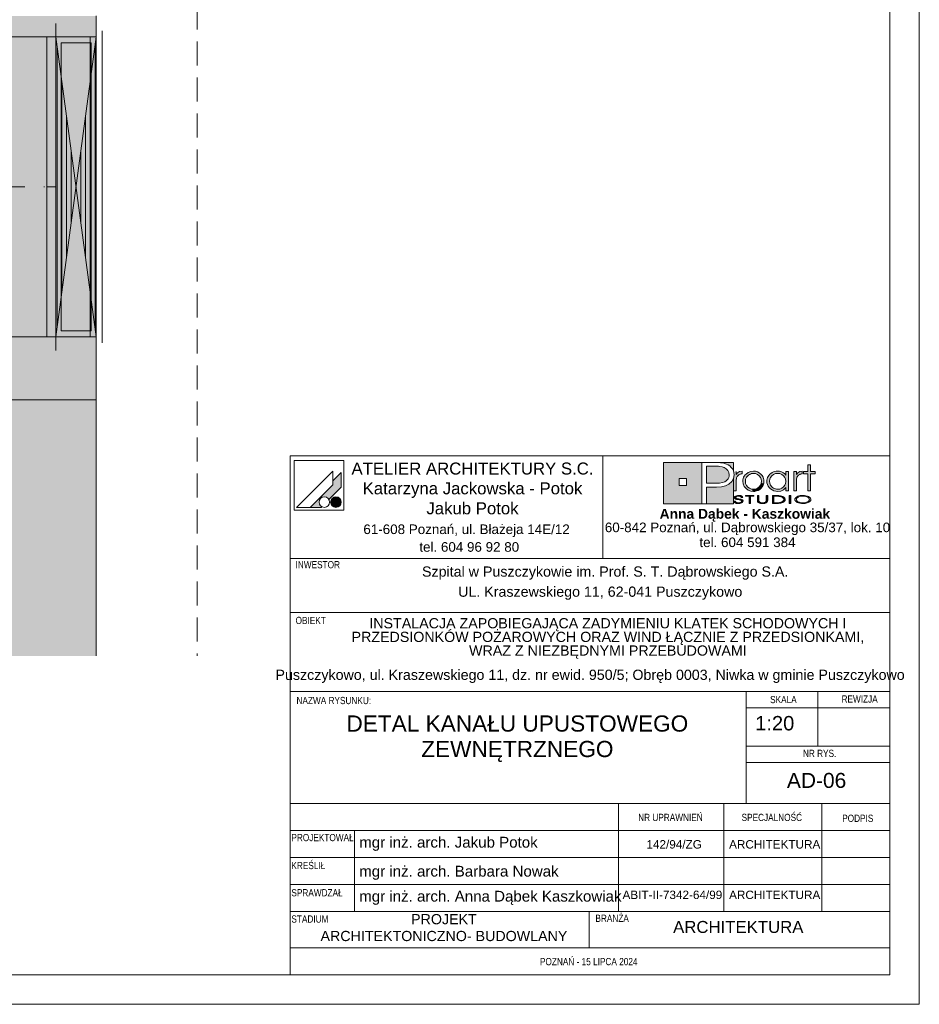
# Paper-space layout 'AD-06 DETAL KANAŁU UPUSTOWEGO ZEWNĘTRZNEGO' of a CAD drawing. Header units: millimetres. Extents: x 0 to 420, y 0 to 297.
# Tile 7 of 8: x 270 to 420, y 0 to 164. Entities that reach past the tile are written whole.
import ezdxf
from ezdxf.xclip import XClip

# ---------------------------------------------------------------- set-up
doc = ezdxf.new("R2010")
doc.units = ezdxf.units.MM
doc.header["$MEASUREMENT"] = 0
doc.header["$XCLIPFRAME"] = 0
doc.linetypes.add('DASHDOT', pattern=[254, 127, -63.5, 0, -63.5])
doc.linetypes.add('przerywama detal', pattern=[120, 80, -40])
for name, color, linetype, lineweight, true_color in [('0_Nr_pióra__249', 7, 'Continuous', 5, 0x191919), ('A_Arkusz_Nr_pióra__19', 7, 'Continuous', 5, 0x191919), ('A_Arkusz_Nr_pióra__255', 7, 'Continuous', 15, 0x242424), ('A_linie_Nr_pióra__10', 7, 'Continuous', 13, 0x4b4b4b), ('A_sanitarne_Nr_pióra__6', 7, 'Continuous', 13, 0xa9a9a9), ('A_ściany_Nr_pióra__19', 7, 'Continuous', 5, 0x191919)]:
    doc.layers.add(name, color=color, linetype=linetype, lineweight=lineweight, true_color=true_color)
doc.layers.add('A_Arkusz_Nr_pióra__1', color=7, linetype='Continuous', lineweight=20)
doc.layers.add('A_ściany_Nr_pióra__1', color=7, linetype='Continuous', lineweight=20)
for name, color, linetype in [('A_podrys', 7, 'Continuous'), ('A_ppoż proj', 7, 'Continuous'), ('A_ściany', 7, 'Continuous')]:
    doc.layers.add(name, color=color, linetype=linetype)
doc.styles.add('STYL_AUTOMATYCZNY_1', font='arial.ttf')
doc.styles.add('STYL_AUTOMATYCZNY_2', font='ARIALN.TTF')
doc.styles.add('STYL_AUTOMATYCZNY_3', font='arial.ttf')

# ---------------------------------------------------------------- blocks, each defined once
blk = doc.blocks.new('Rysunek_1_1', base_point=(-12066.03, -7041.92))
at = {"layer": 'A_ppoż proj', "linetype": 'Continuous', "lineweight": 0, "true_color": 0x121212}
blk.add_hatch(color=250, dxfattribs=at).paths.add_polyline_path([(282.76, 164.78), (262.76, 164.78), (262.76, 100.78), (282.76, 100.78)])
at = {"layer": 'A_ściany', "linetype": 'Continuous', "lineweight": 0, "true_color": 0x000000}
blk.add_hatch(color=18, dxfattribs=at).paths.add_polyline_path([(262.76, 100.78), (262.76, 58.08), (282.76, 58.08), (282.76, 100.78)])
at = {"layer": 'A_linie_Nr_pióra__10', "color": 251, "linetype": 'przerywama detal', "lineweight": 13, "ltscale": 0.05, "true_color": 0x4b4b4b}
blk.add_line((299.6, 256.51), (299.6, 58.08), dxfattribs=at)
at = {"layer": 'A_sanitarne_Nr_pióra__6', "color": 253, "linetype": 'Continuous', "lineweight": 13, "ltscale": 0.05, "true_color": 0xa9a9a9}
for p, q in [((276.01, 109.03), (276.01, 163.53)), ((276.01, 163.53), (276.01, 109.03)), ((282.76, 109.03), (282.76, 163.53)), ((274.51, 161.28), (264.51, 161.28)), ((276.01, 161.28), (274.51, 161.28)), ((274.51, 111.28), (274.51, 161.28)), ((274.51, 161.28), (274.51, 111.28)), ((276.01, 161.28), (282.76, 161.28)), ((276.01, 161.28), (276.01, 161.28)), ((276.01, 111.28), (282.76, 161.28)), ((282.76, 111.28), (276.01, 161.28)), ((281.76, 161.28), (282.76, 161.28)), ((281.76, 161.28), (281.76, 111.28)), ((282.76, 162.28), (282.76, 161.28)), ((282.76, 111.28), (282.76, 161.28)), ((283.76, 162.28), (283.76, 110.28)), ((283.76, 162.28), (283.76, 110.28)), ((283.76, 110.28), (283.76, 162.28)), ((276.21, 112.76), (276.21, 159.8)), ((281.88, 160.28), (276.88, 160.28)), ((276.88, 160.28), (276.88, 112.28)), ((281.88, 112.28), (281.88, 160.28)), ((282.56, 112.76), (282.56, 159.8)), ((277, 118.64), (277, 153.92)), ((281.77, 118.64), (281.77, 153.92)), ((277.8, 124.52), (277.8, 148.04)), ((280.97, 124.52), (280.97, 148.04)), ((278.59, 130.4), (278.59, 142.16)), ((280.18, 130.4), (280.18, 142.16)), ((276.88, 112.28), (281.88, 112.28)), ((264.51, 111.28), (274.51, 111.28)), ((274.51, 111.28), (276.01, 111.28)), ((274.51, 111.28), (274.51, 111.28)), ((282.76, 111.28), (276.01, 111.28)), ((276.01, 111.28), (282.76, 111.28)), ((282.76, 111.28), (276.01, 111.28)), ((276.88, 111.28), (281.88, 111.28)), ((281.88, 111.28), (276.88, 111.28)), ((281.76, 111.28), (281.76, 111.28)), ((281.76, 111.28), (282.76, 111.28)), ((282.76, 111.28), (282.76, 110.28))]:
    blk.add_line(p, q, dxfattribs=at)
at = {"layer": 'A_sanitarne_Nr_pióra__6', "color": 253, "linetype": 'DASHDOT', "lineweight": 13, "ltscale": 0.05, "true_color": 0xa9a9a9}
for p, q in [((264.51, 136.28), (274.51, 136.28)), ((274.51, 136.28), (276.01, 136.28))]:
    blk.add_line(p, q, dxfattribs=at)
at = {"layer": 'A_ściany_Nr_pióra__1', "color": 7, "linetype": 'Continuous', "lineweight": 20, "ltscale": 0.05, "flags": 128}
for points in [[(282.76, 58.08), (282.76, 114.78)], [(282.76, 100.78), (262.76, 100.78)]]:
    blk.add_lwpolyline(points, dxfattribs=at)
at = {"layer": 'A_ściany_Nr_pióra__19', "color": 250, "linetype": 'Continuous', "lineweight": 5, "ltscale": 0.05, "true_color": 0x191919}
for p in [(282.76, 164.78), (269.26, 100.78)]:
    blk.add_line(p, (282.76, 100.78), dxfattribs=at)

psp = doc.layouts.new('AD-06 DETAL KANAŁU UPUSTOWEGO ZEWNĘTRZNEGO')

# ---------------------------------------------------------------- hatches: boundary and pattern name
at = {"layer": 'A_Arkusz_Nr_pióra__19', "linetype": 'Continuous', "lineweight": 0, "true_color": 0x131313}
h = psp.add_hatch(color=250, dxfattribs=at)
h.paths.add_polyline_path([(377.36, 90.34), (383.71, 90.34), (383.71, 83.46), (377.36, 83.46)])
h.paths.add_polyline_path([(379.96, 87.69), (381.15, 87.69), (381.15, 86.49), (379.96, 86.49)], flags=0)
for points in [[(389.03, 90.34), (389.02, 88.83), (388.99, 88.95), (388.83, 89.25), (388.63, 89.52), (388.39, 89.75), (388.11, 89.94), (387.83, 90.07), (387.54, 90.17), (387.23, 90.25), (386.87, 90.3), (386.07, 90.33), (386.02, 90.34)], [(386.17, 89.71), (385.71, 89.72), (384.53, 89.72), (384.53, 86.86), (386.06, 86.86), (386.69, 86.89), (387.19, 86.98), (387.59, 87.13), (387.79, 87.26), (387.96, 87.42), (388.11, 87.61), (388.21, 87.83), (388.28, 88.05), (388.3, 88.28), (388.24, 88.67), (388.07, 89), (387.78, 89.3), (387.48, 89.48), (387.12, 89.62), (386.71, 89.69), (386.5, 89.71)], [(384.53, 83.46), (389.03, 83.46), (389.03, 87.7), (388.73, 87.14), (388.24, 86.71), (387.69, 86.45), (387.02, 86.29), (386.24, 86.24), (384.53, 86.24)]]:
    psp.add_hatch(color=250, dxfattribs=at).paths.add_polyline_path(points)
at = {"layer": 'A_Arkusz_Nr_pióra__19', "linetype": 'Continuous', "lineweight": 5, "true_color": 0x191919}
for points in [[(323.6, 88.67), (322.2, 87.26), (322.2, 86.61), (318.43, 82.85), (320.24, 82.85), (320.35, 82.96), (320.22, 83.05), (320.11, 83.16), (320.02, 83.29), (319.96, 83.43), (319.92, 83.58), (319.91, 83.73), (319.92, 83.88), (319.96, 84.03), (320.02, 84.17), (320.11, 84.3), (320.22, 84.4), (320.35, 84.49), (320.49, 84.56), (320.64, 84.6), (320.79, 84.61), (320.94, 84.6), (321.09, 84.56), (321.23, 84.49), (321.36, 84.4), (321.46, 84.3), (321.56, 84.16), (323.6, 86.21), (323.6, 86.51)], [(323.6, 86.21), (323.6, 88.67), (322.2, 87.26), (322.2, 86.61), (318.43, 82.85), (320.24, 82.85), (320.35, 82.96, -1.314777), (321.56, 84.16)], [(389.46, 88.83), (389.02, 88.83), (389.02, 85.58), (389.48, 85.58), (389.49, 87.54, -0.145311), (389.61, 87.99, -0.140329), (390.1, 88.38), (390.45, 88.45), (390.45, 88.88), (390.01, 88.81), (389.68, 88.63), (389.46, 88.34)], [(390.56, 87.22), (390.58, 87.43), (390.63, 87.65), (390.71, 87.86), (390.82, 88.06), (390.95, 88.25), (391.11, 88.41), (391.48, 88.67), (391.88, 88.83), (392.33, 88.89), (392.35, 88.89), (392.33, 88.52), (392.17, 88.51), (392, 88.47), (391.83, 88.41), (391.67, 88.34), (391.53, 88.24), (391.39, 88.13), (391.17, 87.86), (391.04, 87.55), (391, 87.2), (391.04, 86.84), (391.18, 86.52), (391.4, 86.24), (391.68, 86.04), (391.99, 85.91), (392.17, 85.89), (392.15, 85.52), (391.88, 85.55), (391.47, 85.71), (391.11, 85.97), (390.8, 86.33), (390.62, 86.75)], [(392.33, 88.52), (392.68, 88.47), (393, 88.33), (393.29, 88.11), (393.5, 87.85), (393.62, 87.55), (393.67, 87.21), (393.64, 86.96), (394.05, 86.8), (394.07, 86.87), (394.1, 87.2), (394.08, 87.43), (394.03, 87.67), (393.93, 87.91), (393.77, 88.17), (393.56, 88.4), (393.3, 88.6), (393, 88.76), (392.68, 88.85), (392.35, 88.89)], [(400.14, 88.38), (400.05, 88.34), (399.97, 88.29), (399.87, 88.23), (399.76, 88.12), (399.67, 88.01), (399.6, 87.9), (399.56, 87.78), (399.53, 87.63), (399.52, 87.46), (399.52, 85.58), (399.07, 85.58), (399.07, 88.81), (399.5, 88.81), (399.5, 88.34), (399.72, 88.63), (400.05, 88.81), (400.49, 88.88), (400.49, 88.45), (400.36, 88.43), (400.24, 88.41)], [(401.85, 85.58), (401.41, 85.58), (401.41, 88.44), (400.7, 88.44), (400.7, 88.81), (401.41, 88.81), (401.41, 89.94), (401.85, 89.94), (401.85, 88.81), (402.66, 88.81), (402.66, 88.44), (401.85, 88.44)], [(392.86, 85.58), (392.6, 85.52), (392.33, 85.5), (392.15, 85.52), (392.17, 85.89), (392.34, 85.87), (392.69, 85.91), (393, 86.04), (393.28, 86.26), (393.5, 86.53), (393.62, 86.85), (393.64, 86.96), (394.05, 86.8), (393.97, 86.56), (393.8, 86.26), (393.61, 86.03), (393.38, 85.84), (393.12, 85.68)], [(322.36, 84.53), (323.02, 82.9, -0.39153), (321.92, 83.36, -0.418968)], [(322.36, 84.53), (323.02, 82.9, 0.455663), (323.49, 84.15, 0.390402)], [(389.33, 83.87), (389.06, 83.87), (389.08, 83.79), (389.13, 83.71), (389.2, 83.64), (389.28, 83.59), (389.36, 83.56), (389.43, 83.54), (389.48, 83.52), (389.61, 83.49), (389.74, 83.48), (389.82, 83.49), (389.9, 83.48), (390.05, 83.49), (390.24, 83.53), (390.41, 83.6), (390.52, 83.68), (390.59, 83.77), (390.62, 83.87), (390.61, 83.92), (390.58, 83.98), (390.55, 84.03), (390.49, 84.08), (390.44, 84.12), (390.35, 84.16), (390.3, 84.18), (390.2, 84.21), (390.16, 84.22), (390.15, 84.07), (390.19, 84.05), (390.29, 84), (390.34, 83.93), (390.36, 83.86), (390.35, 83.8), (390.31, 83.74), (390.23, 83.68), (390.17, 83.65), (390.11, 83.64), (390.02, 83.61), (389.94, 83.6), (389.87, 83.6), (389.8, 83.6), (389.71, 83.61), (389.63, 83.62), (389.56, 83.64), (389.49, 83.67), (389.45, 83.7), (389.39, 83.74), (389.35, 83.8)], [(390.29, 84.49), (390.55, 84.49), (390.53, 84.59), (390.47, 84.67), (390.35, 84.75), (390.21, 84.81), (390.04, 84.84), (389.85, 84.85), (389.66, 84.84), (389.49, 84.8), (389.34, 84.74), (389.23, 84.67), (389.16, 84.59), (389.14, 84.5), (389.16, 84.4), (389.22, 84.33), (389.32, 84.26), (389.4, 84.22), (389.47, 84.2), (389.53, 84.19), (389.65, 84.16), (389.76, 84.15), (389.88, 84.13), (389.99, 84.11), (390.07, 84.09), (390.15, 84.07), (390.16, 84.22), (390.04, 84.24), (389.88, 84.26), (389.69, 84.3), (389.6, 84.32), (389.52, 84.35), (389.45, 84.39), (389.41, 84.44), (389.4, 84.5), (389.42, 84.57), (389.46, 84.62), (389.54, 84.67), (389.62, 84.7), (389.72, 84.73), (389.81, 84.73), (389.9, 84.73), (389.99, 84.72), (390.07, 84.7), (390.15, 84.67), (390.22, 84.62), (390.27, 84.56)], [(391.85, 83.5), (391.6, 83.5), (391.6, 84.71), (391.02, 84.71), (391.02, 84.83), (392.43, 84.83), (392.43, 84.71), (391.85, 84.71)], [(394.45, 83.6), (394.36, 83.56), (394.25, 83.52), (394.12, 83.5), (393.99, 83.48), (393.86, 83.48), (393.67, 83.49), (393.5, 83.52), (393.34, 83.56), (393.15, 83.67), (393.03, 83.82), (393, 84), (393, 84.83), (393.25, 84.83), (393.25, 84), (393.26, 83.9), (393.31, 83.81), (393.37, 83.74, 0.154269), (393.86, 83.61, 0.149724), (394.34, 83.73), (394.41, 83.81)], [(394.41, 83.81), (394.45, 83.9), (394.46, 84), (394.46, 84.83), (394.72, 84.83), (394.72, 84), (394.7, 83.86), (394.63, 83.74), (394.53, 83.65), (394.45, 83.6)], [(395.76, 83.62), (396.04, 83.62), (396.04, 83.5), (395.51, 83.5), (395.51, 84.83), (396.04, 84.83), (396.04, 84.71), (395.76, 84.71)], [(396.23, 84.83), (396.55, 84.82), (396.75, 84.79), (396.75, 84.66), (396.59, 84.68), (396.38, 84.7), (396.13, 84.71), (396.04, 84.71), (396.04, 84.83)], [(397.07, 84.72), (397.23, 84.65), (397.36, 84.58), (397.48, 84.49), (397.57, 84.38), (397.62, 84.27), (397.64, 84.16), (397.61, 84.02), (397.53, 83.89), (397.39, 83.77), (397.25, 83.68), (397.09, 83.62), (396.92, 83.57), (396.74, 83.53), (396.74, 83.67), (396.88, 83.7), (397.07, 83.77), (397.22, 83.87), (397.31, 83.96), (397.37, 84.06), (397.39, 84.17), (397.37, 84.28), (397.3, 84.38), (397.21, 84.47), (397.08, 84.55), (396.93, 84.61), (396.75, 84.66), (396.75, 84.79), (396.83, 84.78)], [(398.57, 83.5), (398.32, 83.5), (398.32, 84.83), (398.57, 84.83)], [(396.74, 83.53), (396.72, 83.53), (396.5, 83.51), (396.25, 83.5), (396.04, 83.5), (396.04, 83.62), (396.13, 83.62), (396.28, 83.62), (396.45, 83.63), (396.53, 83.63), (396.66, 83.65), (396.74, 83.67)]]:
    psp.add_hatch(color=250, dxfattribs=at).paths.add_polyline_path(points)
h = psp.add_hatch(color=250, dxfattribs=at)
h.paths.add_polyline_path([(397.73, 86.15), (397.36, 85.79), (396.91, 85.57), (396.39, 85.5), (396.06, 85.53), (395.75, 85.61), (395.44, 85.75), (395.18, 85.92), (394.96, 86.14), (394.78, 86.41), (394.66, 86.67), (394.59, 86.93), (394.57, 87.2), (394.58, 87.41), (394.63, 87.61), (394.7, 87.82), (394.79, 88.02), (394.91, 88.19), (395.05, 88.36), (395.24, 88.52), (395.44, 88.65), (395.67, 88.76), (395.91, 88.83), (396.15, 88.87), (396.4, 88.89), (396.67, 88.87), (396.92, 88.81), (397.15, 88.72), (397.37, 88.59), (397.56, 88.43), (397.73, 88.24), (397.73, 88.51), (397.73, 88.81), (398.17, 88.81), (398.17, 87.53), (398.17, 85.58), (397.73, 85.58), (397.73, 85.83)])
h.paths.add_polyline_path([(395.81, 88.38, 0.471077), (395.22, 86.5, 0.494724), (397.4, 86.34, 0.387258), (397.36, 88.1, 0.314042)], flags=0)
h = psp.add_hatch(color=250, dxfattribs=at)
h.paths.add_polyline_path([(400.59, 84.85, 0.130991), (399.56, 84.6, 0.250658), (399.25, 84.17, 0.250617), (399.5, 83.77, 0.141351), (400.59, 83.48, 0.117723), (401.58, 83.7, 0.245905), (401.93, 84.16, 0.237366), (401.68, 84.56, 0.143887)])
h.paths.add_polyline_path([(400.59, 84.73, 0.128597), (399.81, 84.56), (399.72, 84.5), (399.65, 84.45), (399.58, 84.37), (399.54, 84.31), (399.51, 84.24), (399.5, 84.17), (399.53, 84.03), (399.62, 83.91), (399.78, 83.79, 0.126974), (400.59, 83.6, 0.113214), (401.35, 83.76), (401.49, 83.86), (401.58, 83.93), (401.63, 84.01), (401.66, 84.08), (401.67, 84.16), (401.65, 84.26), (401.6, 84.36), (401.52, 84.45), (401.39, 84.55, 0.11716)], flags=0)

# ---------------------------------------------------------------- linework, layer by layer
at = {"layer": '0_Nr_pióra__249', "color": 250, "linetype": 'Continuous', "lineweight": 5, "true_color": 0x191919}
for p, q in [((315.75, 90.68), (315.75, 82.41)), ((324.01, 90.68), (315.75, 90.68)), ((324.01, 90.68), (324.01, 82.41)), ((377.36, 90.34), (389.03, 90.34)), ((377.36, 83.46), (377.36, 90.34)), ((383.71, 83.46), (383.71, 90.34)), ((383.71, 90.34), (385.99, 90.34)), ((385.99, 90.34), (386.46, 90.33)), ((386.46, 90.33), (386.87, 90.3)), ((386.87, 90.3), (387.23, 90.25)), ((389.03, 90.34), (389.02, 88.81)), ((322.2, 88.91), (316.13, 82.85)), ((322.2, 88.91), (322.2, 86.61)), ((323.6, 88.67), (322.2, 87.26)), ((323.6, 88.67), (323.6, 86.51)), ((384.53, 89.72), (384.53, 86.86)), ((385.71, 89.72), (384.53, 89.72)), ((386.17, 89.71), (385.71, 89.72)), ((386.5, 89.71), (386.17, 89.71)), ((386.71, 89.69), (386.5, 89.71)), ((387.12, 89.62), (386.71, 89.69)), ((387.48, 89.48), (387.12, 89.62)), ((387.23, 90.25), (387.54, 90.17)), ((387.79, 89.29), (387.48, 89.48)), ((387.54, 90.17), (387.83, 90.07)), ((388.07, 89), (387.79, 89.29)), ((387.83, 90.07), (388.11, 89.94)), ((388.24, 88.67), (388.07, 89)), ((388.11, 89.94), (388.39, 89.75)), ((388.3, 88.28), (388.24, 88.67)), ((388.39, 89.75), (388.63, 89.52)), ((388.63, 89.52), (388.83, 89.25)), ((388.83, 89.25), (388.99, 88.95)), ((388.99, 88.95), (389.08, 88.62)), ((389.46, 88.81), (389.46, 88.34)), ((389.68, 88.63), (390.01, 88.81)), ((390.01, 88.81), (390.45, 88.88)), ((390.45, 88.88), (390.45, 88.45)), ((391.11, 88.41), (391.48, 88.67)), ((391.48, 88.67), (391.88, 88.83)), ((391.88, 88.83), (392.33, 88.89)), ((392.33, 88.89), (392.67, 88.86)), ((392.67, 88.86), (393, 88.76)), ((393, 88.76), (393.3, 88.6)), ((395.24, 88.52), (395.44, 88.65)), ((395.44, 88.65), (395.67, 88.76)), ((395.67, 88.76), (395.91, 88.83)), ((395.91, 88.83), (396.15, 88.87)), ((396.15, 88.87), (396.4, 88.89)), ((396.4, 88.89), (396.67, 88.87)), ((396.67, 88.87), (396.92, 88.81)), ((396.92, 88.81), (397.15, 88.72)), ((397.15, 88.72), (397.37, 88.59)), ((397.73, 88.24), (397.73, 88.81)), ((397.73, 88.81), (398.17, 88.81)), ((398.17, 88.81), (398.17, 85.58)), ((399.07, 85.58), (399.07, 88.81)), ((399.07, 88.81), (399.5, 88.81)), ((399.5, 88.81), (399.5, 88.34)), ((399.72, 88.63), (400.05, 88.81)), ((400.05, 88.81), (400.49, 88.88)), ((400.49, 88.88), (400.49, 88.45)), ((400.7, 88.44), (400.7, 88.81)), ((400.7, 88.81), (401.41, 88.81)), ((401.41, 88.81), (401.41, 89.94)), ((401.41, 89.94), (401.85, 89.94)), ((401.85, 89.94), (401.85, 88.81)), ((401.85, 88.81), (402.66, 88.81)), ((402.66, 88.81), (402.66, 88.44)), ((379.96, 87.69), (381.15, 87.69)), ((379.96, 87.69), (381.15, 87.69)), ((379.96, 86.49), (379.96, 87.69)), ((381.15, 87.69), (381.15, 86.49)), ((381.15, 87.69), (381.15, 86.49)), ((387.19, 86.98), (387.59, 87.13)), ((387.59, 87.13), (387.79, 87.26)), ((387.79, 87.26), (387.96, 87.42)), ((387.96, 87.42), (388.11, 87.61)), ((388.11, 87.61), (388.21, 87.83)), ((388.21, 87.83), (388.28, 88.05)), ((388.73, 87.14), (388.24, 86.71)), ((388.28, 88.05), (388.3, 88.28)), ((389.02, 87.66), (388.73, 87.14)), ((389.12, 88.27), (389.02, 87.66)), ((389.03, 87.67), (389.03, 83.46)), ((389.08, 88.62), (389.12, 88.27)), ((389.46, 88.34), (389.68, 88.63)), ((389.49, 87.63), (389.48, 87.46)), ((389.48, 87.46), (389.48, 85.58)), ((389.52, 87.78), (389.49, 87.63)), ((389.56, 87.9), (389.52, 87.78)), ((389.63, 88.01), (389.56, 87.9)), ((389.72, 88.12), (389.63, 88.01)), ((389.83, 88.23), (389.72, 88.12)), ((389.92, 88.29), (389.83, 88.23)), ((390.01, 88.34), (389.92, 88.29)), ((390.1, 88.38), (390.01, 88.34)), ((390.2, 88.41), (390.1, 88.38)), ((390.32, 88.43), (390.2, 88.41)), ((390.45, 88.45), (390.32, 88.43)), ((390.56, 87.22), (390.58, 87.43)), ((390.62, 86.75), (390.56, 87.22)), ((390.58, 87.43), (390.63, 87.65)), ((390.63, 87.65), (390.71, 87.86)), ((390.71, 87.86), (390.82, 88.06)), ((390.82, 88.06), (390.95, 88.25)), ((390.95, 88.25), (391.11, 88.41)), ((391.04, 87.55), (391, 87.2)), ((391, 87.2), (391.04, 86.84)), ((391.17, 87.86), (391.04, 87.55)), ((391.39, 88.13), (391.17, 87.86)), ((391.53, 88.24), (391.39, 88.13)), ((391.67, 88.34), (391.53, 88.24)), ((391.83, 88.41), (391.67, 88.34)), ((392, 88.47), (391.83, 88.41)), ((392.17, 88.51), (392, 88.47)), ((392.34, 88.52), (392.17, 88.51)), ((392.68, 88.47), (392.34, 88.52)), ((393, 88.33), (392.68, 88.47)), ((393.29, 88.11), (393, 88.33)), ((393.5, 87.85), (393.29, 88.11)), ((393.3, 88.6), (393.56, 88.4)), ((393.62, 87.55), (393.5, 87.85)), ((393.56, 88.4), (393.77, 88.17)), ((393.67, 87.21), (393.62, 87.55)), ((393.62, 86.85), (393.67, 87.21)), ((393.77, 88.17), (393.94, 87.9)), ((393.94, 87.9), (394.03, 87.67)), ((394.03, 87.67), (394.08, 87.43)), ((394.1, 87.2), (394.07, 86.87)), ((394.08, 87.43), (394.1, 87.2)), ((394.57, 87.2), (394.58, 87.41)), ((394.59, 86.93), (394.57, 87.2)), ((394.58, 87.41), (394.63, 87.61)), ((394.63, 87.61), (394.7, 87.82)), ((394.7, 87.82), (394.79, 88.02)), ((394.79, 88.02), (394.91, 88.19)), ((394.91, 88.19), (395.05, 88.36)), ((395.05, 87.55), (395.01, 87.22)), ((395.01, 87.22), (395.05, 86.87)), ((395.05, 88.36), (395.24, 88.52)), ((395.19, 87.85), (395.05, 87.55)), ((395.41, 88.12), (395.19, 87.85)), ((395.71, 88.34), (395.41, 88.12)), ((396.03, 88.47), (395.71, 88.34)), ((396.39, 88.52), (396.03, 88.47)), ((396.75, 88.47), (396.39, 88.52)), ((397.06, 88.34), (396.75, 88.47)), ((397.34, 88.12), (397.06, 88.34)), ((397.56, 87.85), (397.34, 88.12)), ((397.37, 88.59), (397.56, 88.43)), ((397.56, 88.43), (397.73, 88.24)), ((397.69, 87.54), (397.56, 87.85)), ((397.73, 87.19), (397.69, 87.54)), ((397.69, 86.85), (397.73, 87.19)), ((399.5, 88.34), (399.72, 88.63)), ((399.53, 87.63), (399.52, 87.46)), ((399.52, 87.46), (399.52, 85.58)), ((399.56, 87.78), (399.53, 87.63)), ((399.6, 87.9), (399.56, 87.78)), ((399.67, 88.01), (399.6, 87.9)), ((399.76, 88.12), (399.67, 88.01)), ((399.87, 88.23), (399.76, 88.12)), ((399.97, 88.29), (399.87, 88.23)), ((400.05, 88.34), (399.97, 88.29)), ((400.14, 88.38), (400.05, 88.34)), ((400.24, 88.41), (400.14, 88.38)), ((400.36, 88.43), (400.24, 88.41)), ((400.49, 88.45), (400.36, 88.43)), ((401.41, 88.44), (400.7, 88.44)), ((401.41, 85.58), (401.41, 88.44)), ((402.66, 88.44), (401.85, 88.44)), ((401.85, 88.44), (401.85, 85.58)), ((322.2, 86.61), (318.43, 82.85)), ((323.6, 86.21), (321.56, 84.16)), ((323.6, 86.51), (323.6, 86.21)), ((381.15, 86.49), (379.96, 86.49)), ((384.53, 86.86), (386.06, 86.86)), ((384.53, 86.24), (384.53, 83.46)), ((386.19, 86.24), (384.53, 86.24)), ((386.06, 86.86), (386.69, 86.89)), ((387, 86.29), (386.19, 86.24)), ((386.69, 86.89), (387.19, 86.98)), ((387.69, 86.45), (387, 86.29)), ((388.24, 86.71), (387.69, 86.45)), ((389.48, 85.58), (389.02, 85.58)), ((390.8, 86.33), (390.62, 86.75)), ((391.11, 85.97), (390.8, 86.33)), ((391.04, 86.84), (391.18, 86.52)), ((391.47, 85.71), (391.11, 85.97)), ((391.18, 86.52), (391.4, 86.24)), ((391.4, 86.24), (391.68, 86.04)), ((391.88, 85.55), (391.47, 85.71)), ((391.68, 86.04), (391.99, 85.91)), ((392.33, 85.5), (391.88, 85.55)), ((391.99, 85.91), (392.34, 85.87)), ((392.6, 85.52), (392.33, 85.5)), ((392.34, 85.87), (392.69, 85.91)), ((392.86, 85.58), (392.6, 85.52)), ((392.69, 85.91), (393, 86.04)), ((393.12, 85.68), (392.86, 85.58)), ((393, 86.04), (393.28, 86.26)), ((393.38, 85.84), (393.12, 85.68)), ((393.28, 86.26), (393.5, 86.53)), ((393.61, 86.03), (393.38, 85.84)), ((393.5, 86.53), (393.62, 86.85)), ((393.8, 86.26), (393.61, 86.03)), ((393.97, 86.56), (393.8, 86.26)), ((394.07, 86.87), (393.97, 86.56)), ((394.66, 86.67), (394.59, 86.93)), ((394.78, 86.41), (394.66, 86.67)), ((394.96, 86.14), (394.78, 86.41)), ((395.18, 85.92), (394.96, 86.14)), ((395.05, 86.87), (395.18, 86.55)), ((395.18, 86.55), (395.4, 86.28)), ((395.44, 85.75), (395.18, 85.92)), ((395.4, 86.28), (395.53, 86.16)), ((395.75, 85.61), (395.44, 85.75)), ((395.53, 86.16), (395.68, 86.06)), ((395.68, 86.06), (395.85, 85.98)), ((396.06, 85.53), (395.75, 85.61)), ((395.85, 85.98), (396.03, 85.92)), ((396.03, 85.92), (396.21, 85.88)), ((396.39, 85.5), (396.06, 85.53)), ((396.21, 85.88), (396.39, 85.87)), ((396.39, 85.87), (396.74, 85.91)), ((396.91, 85.57), (396.39, 85.5)), ((396.74, 85.91), (397.06, 86.05)), ((397.36, 85.79), (396.91, 85.57)), ((397.06, 86.05), (397.34, 86.26)), ((397.34, 86.26), (397.56, 86.54)), ((397.73, 86.15), (397.36, 85.79)), ((397.56, 86.54), (397.69, 86.85)), ((397.73, 85.58), (397.73, 86.15)), ((398.17, 85.58), (397.73, 85.58)), ((399.52, 85.58), (399.07, 85.58)), ((401.85, 85.58), (401.41, 85.58)), ((389.08, 83.79), (389.06, 83.87)), ((389.06, 83.87), (389.33, 83.87)), ((389.13, 83.71), (389.08, 83.79)), ((389.14, 84.5), (389.16, 84.59)), ((389.16, 84.4), (389.14, 84.5)), ((389.16, 84.59), (389.23, 84.67)), ((389.22, 84.33), (389.16, 84.4)), ((389.32, 84.26), (389.22, 84.33)), ((389.23, 84.67), (389.34, 84.74)), ((389.37, 84.23), (389.32, 84.26)), ((389.33, 83.87), (389.35, 83.8)), ((389.34, 84.74), (389.49, 84.8)), ((389.35, 83.8), (389.39, 83.74)), ((389.43, 84.21), (389.37, 84.23)), ((389.39, 83.74), (389.45, 83.7)), ((389.41, 84.56), (389.4, 84.5)), ((389.4, 84.5), (389.41, 84.44)), ((389.46, 84.62), (389.41, 84.56)), ((389.41, 84.44), (389.45, 84.39)), ((389.5, 84.19), (389.43, 84.21)), ((389.45, 84.39), (389.52, 84.35)), ((389.54, 84.67), (389.46, 84.62)), ((389.49, 84.8), (389.66, 84.84)), ((389.58, 84.18), (389.5, 84.19)), ((389.52, 84.35), (389.6, 84.32)), ((389.62, 84.7), (389.54, 84.67)), ((389.68, 84.16), (389.58, 84.18)), ((389.6, 84.32), (389.73, 84.29)), ((389.72, 84.73), (389.62, 84.7)), ((389.66, 84.84), (389.85, 84.85)), ((389.8, 84.14), (389.68, 84.16)), ((389.83, 84.73), (389.72, 84.73)), ((389.73, 84.29), (389.89, 84.26)), ((389.96, 84.12), (389.8, 84.14)), ((389.95, 84.72), (389.83, 84.73)), ((389.85, 84.85), (390.04, 84.84)), ((389.89, 84.26), (390.03, 84.24)), ((390.06, 84.7), (389.95, 84.72)), ((390.09, 84.09), (389.96, 84.12)), ((390.03, 84.24), (390.13, 84.22)), ((390.04, 84.84), (390.21, 84.81)), ((390.15, 84.67), (390.06, 84.7)), ((390.19, 84.05), (390.09, 84.09)), ((390.13, 84.22), (390.2, 84.21)), ((390.22, 84.62), (390.15, 84.67)), ((390.29, 84), (390.19, 84.05)), ((390.2, 84.21), (390.25, 84.2)), ((390.21, 84.81), (390.35, 84.75)), ((390.27, 84.56), (390.22, 84.62)), ((390.23, 83.68), (390.3, 83.74)), ((390.25, 84.2), (390.31, 84.18)), ((390.29, 84.49), (390.27, 84.56)), ((390.55, 84.49), (390.29, 84.49)), ((390.34, 83.93), (390.29, 84)), ((390.3, 83.74), (390.35, 83.8)), ((390.31, 84.18), (390.36, 84.16)), ((390.36, 83.86), (390.34, 83.93)), ((390.35, 84.75), (390.47, 84.67)), ((390.35, 83.8), (390.36, 83.86)), ((390.36, 84.16), (390.44, 84.12)), ((390.44, 84.12), (390.5, 84.08)), ((390.47, 84.67), (390.53, 84.59)), ((390.5, 84.08), (390.55, 84.03)), ((390.59, 83.77), (390.52, 83.68)), ((390.53, 84.59), (390.55, 84.49)), ((390.55, 84.03), (390.59, 83.98)), ((390.59, 83.98), (390.61, 83.92)), ((390.62, 83.87), (390.59, 83.77)), ((390.61, 83.92), (390.62, 83.87)), ((391.02, 84.71), (391.02, 84.83)), ((391.02, 84.83), (392.43, 84.83)), ((391.6, 84.71), (391.02, 84.71)), ((391.6, 83.5), (391.6, 84.71)), ((392.43, 84.71), (391.85, 84.71)), ((391.85, 84.71), (391.85, 83.5)), ((392.43, 84.83), (392.43, 84.71)), ((393, 84.83), (393.25, 84.83)), ((393, 84), (393, 84.83)), ((393.03, 83.82), (393, 84)), ((393.15, 83.67), (393.03, 83.82)), ((393.25, 84.83), (393.25, 84)), ((393.25, 84), (393.26, 83.9)), ((393.26, 83.9), (393.31, 83.81)), ((393.31, 83.81), (393.38, 83.73)), ((393.38, 83.73), (393.43, 83.7)), ((394.28, 83.7), (394.34, 83.73)), ((394.34, 83.73), (394.41, 83.81)), ((394.41, 83.81), (394.45, 83.9)), ((394.45, 83.9), (394.46, 84)), ((394.46, 84), (394.46, 84.83)), ((394.46, 84.83), (394.72, 84.83)), ((394.63, 83.74), (394.53, 83.65)), ((394.7, 83.86), (394.63, 83.74)), ((394.72, 84), (394.7, 83.86)), ((394.72, 84.83), (394.72, 84)), ((395.51, 83.5), (395.51, 84.83)), ((395.51, 84.83), (396.04, 84.83)), ((395.51, 83.5), (395.51, 84.83)), ((395.51, 84.83), (396.23, 84.83)), ((396.04, 84.71), (395.76, 84.71)), ((395.76, 84.71), (395.76, 83.62)), ((396.13, 84.71), (395.76, 84.71)), ((395.76, 84.71), (395.76, 83.62)), ((396.04, 84.83), (396.04, 84.71)), ((396.38, 84.7), (396.13, 84.71)), ((396.23, 84.83), (396.55, 84.82)), ((396.59, 84.68), (396.38, 84.7)), ((396.55, 84.82), (396.83, 84.78)), ((396.77, 84.65), (396.59, 84.68)), ((396.93, 84.61), (396.77, 84.65)), ((396.83, 84.78), (397.07, 84.72)), ((396.89, 83.7), (397.07, 83.77)), ((397.07, 84.55), (396.93, 84.61)), ((397.07, 84.72), (397.23, 84.65)), ((397.2, 84.48), (397.07, 84.55)), ((397.07, 83.77), (397.22, 83.87)), ((397.3, 84.38), (397.2, 84.48)), ((397.22, 83.87), (397.31, 83.96)), ((397.23, 84.65), (397.36, 84.58)), ((397.39, 83.77), (397.25, 83.68)), ((397.37, 84.28), (397.3, 84.38)), ((397.31, 83.96), (397.37, 84.06)), ((397.36, 84.58), (397.48, 84.49)), ((397.39, 84.17), (397.37, 84.28)), ((397.37, 84.06), (397.39, 84.17)), ((397.53, 83.89), (397.39, 83.77)), ((397.48, 84.49), (397.57, 84.38)), ((397.61, 84.02), (397.53, 83.89)), ((397.57, 84.38), (397.62, 84.27)), ((397.64, 84.16), (397.61, 84.02)), ((397.62, 84.27), (397.64, 84.16)), ((398.32, 83.5), (398.32, 84.83)), ((398.32, 84.83), (398.57, 84.83)), ((398.32, 83.5), (398.32, 84.83)), ((398.32, 84.83), (398.57, 84.83)), ((398.57, 84.83), (398.57, 83.5)), ((398.57, 84.83), (398.57, 83.5)), ((399.25, 84.17), (399.27, 84.29)), ((399.26, 84.07), (399.25, 84.17)), ((399.31, 83.97), (399.26, 84.07)), ((399.27, 84.29), (399.33, 84.39)), ((399.38, 83.87), (399.31, 83.97)), ((399.33, 84.39), (399.42, 84.5)), ((399.5, 83.77), (399.38, 83.87)), ((399.42, 84.5), (399.56, 84.6)), ((399.51, 84.24), (399.5, 84.17)), ((399.5, 84.17), (399.53, 84.03)), ((399.65, 83.67), (399.5, 83.77)), ((399.54, 84.31), (399.51, 84.24)), ((399.53, 84.03), (399.62, 83.91)), ((399.58, 84.37), (399.54, 84.31)), ((399.56, 84.6), (399.73, 84.69)), ((399.64, 84.44), (399.58, 84.37)), ((399.62, 83.91), (399.77, 83.79)), ((399.72, 84.5), (399.64, 84.44)), ((399.81, 84.56), (399.72, 84.5)), ((399.73, 84.69), (399.93, 84.76)), ((399.77, 83.79), (399.88, 83.74)), ((400.04, 84.66), (399.81, 84.56)), ((399.88, 83.74), (400, 83.69)), ((399.93, 84.76), (400.13, 84.81)), ((400.3, 84.71), (400.04, 84.66)), ((400.13, 84.81), (400.35, 84.84)), ((400.59, 84.73), (400.3, 84.71)), ((400.35, 84.84), (400.59, 84.85)), ((400.59, 84.85), (400.85, 84.84)), ((400.76, 84.72), (400.59, 84.73)), ((400.93, 84.7), (400.76, 84.72)), ((400.85, 84.84), (401.1, 84.8)), ((401.09, 84.67), (400.93, 84.7)), ((401.26, 84.61), (401.09, 84.67)), ((401.1, 84.8), (401.34, 84.73)), ((401.2, 83.7), (401.35, 83.76)), ((401.4, 84.54), (401.26, 84.61)), ((401.34, 84.73), (401.53, 84.65)), ((401.35, 83.76), (401.48, 83.84)), ((401.52, 84.45), (401.4, 84.54)), ((401.48, 83.84), (401.58, 83.93)), ((401.6, 84.36), (401.52, 84.45)), ((401.53, 84.65), (401.68, 84.56)), ((401.58, 83.93), (401.63, 84.01)), ((401.77, 83.84), (401.58, 83.7)), ((401.65, 84.26), (401.6, 84.36)), ((401.63, 84.01), (401.66, 84.08)), ((401.67, 84.16), (401.65, 84.26)), ((401.66, 84.08), (401.67, 84.16)), ((401.68, 84.56), (401.8, 84.45)), ((401.89, 84), (401.77, 83.84)), ((401.8, 84.45), (401.87, 84.36)), ((401.87, 84.36), (401.91, 84.27)), ((401.93, 84.16), (401.89, 84)), ((401.91, 84.27), (401.93, 84.16)), ((315.75, 82.41), (324.01, 82.41)), ((316.13, 82.85), (320.24, 82.85)), ((320.35, 82.96), (320.24, 82.85)), ((389.03, 83.46), (377.36, 83.46)), ((384.53, 83.46), (383.71, 83.46)), ((389.2, 83.64), (389.13, 83.71)), ((389.28, 83.59), (389.2, 83.64)), ((389.37, 83.55), (389.28, 83.59)), ((389.48, 83.52), (389.37, 83.55)), ((389.45, 83.7), (389.5, 83.67)), ((389.59, 83.5), (389.48, 83.52)), ((389.5, 83.67), (389.56, 83.64)), ((389.56, 83.64), (389.63, 83.62)), ((389.72, 83.48), (389.59, 83.5)), ((389.63, 83.62), (389.7, 83.61)), ((389.7, 83.61), (389.77, 83.6)), ((389.84, 83.48), (389.72, 83.48)), ((389.77, 83.6), (389.85, 83.6)), ((390.05, 83.49), (389.84, 83.48)), ((389.85, 83.6), (389.92, 83.6)), ((389.92, 83.6), (389.98, 83.61)), ((389.98, 83.61), (390.05, 83.62)), ((390.05, 83.62), (390.12, 83.64)), ((390.24, 83.53), (390.05, 83.49)), ((390.12, 83.64), (390.18, 83.66)), ((390.18, 83.66), (390.23, 83.68)), ((390.41, 83.6), (390.24, 83.53)), ((390.52, 83.68), (390.41, 83.6)), ((391.85, 83.5), (391.6, 83.5)), ((393.34, 83.56), (393.15, 83.67)), ((393.5, 83.52), (393.34, 83.56)), ((393.43, 83.7), (393.5, 83.67)), ((393.5, 83.67), (393.58, 83.64)), ((393.67, 83.49), (393.5, 83.52)), ((393.58, 83.64), (393.67, 83.62)), ((393.67, 83.62), (393.76, 83.61)), ((393.86, 83.48), (393.67, 83.49)), ((393.76, 83.61), (393.86, 83.61)), ((393.86, 83.61), (393.95, 83.61)), ((393.99, 83.48), (393.86, 83.48)), ((393.95, 83.61), (394.04, 83.62)), ((394.12, 83.5), (393.99, 83.48)), ((394.04, 83.62), (394.13, 83.64)), ((394.25, 83.52), (394.12, 83.5)), ((394.13, 83.64), (394.21, 83.67)), ((394.21, 83.67), (394.28, 83.7)), ((394.36, 83.56), (394.25, 83.52)), ((394.45, 83.6), (394.36, 83.56)), ((394.53, 83.65), (394.45, 83.6)), ((396.04, 83.5), (395.51, 83.5)), ((396.25, 83.5), (395.51, 83.5)), ((395.76, 83.62), (396.04, 83.62)), ((395.76, 83.62), (396.13, 83.62)), ((396.04, 83.62), (396.04, 83.5)), ((396.13, 83.62), (396.35, 83.62)), ((396.5, 83.51), (396.25, 83.5)), ((396.35, 83.62), (396.53, 83.63)), ((396.72, 83.53), (396.5, 83.51)), ((396.53, 83.63), (396.68, 83.65)), ((396.68, 83.65), (396.89, 83.7)), ((396.92, 83.57), (396.72, 83.53)), ((397.09, 83.62), (396.92, 83.57)), ((397.25, 83.68), (397.09, 83.62)), ((398.57, 83.5), (398.32, 83.5)), ((398.57, 83.5), (398.32, 83.5)), ((399.84, 83.6), (399.65, 83.67)), ((400.07, 83.53), (399.84, 83.6)), ((400, 83.69), (400.13, 83.65)), ((400.33, 83.49), (400.07, 83.53)), ((400.13, 83.65), (400.28, 83.62)), ((400.28, 83.62), (400.43, 83.6)), ((400.59, 83.48), (400.33, 83.49)), ((400.43, 83.6), (400.59, 83.6)), ((400.59, 83.6), (400.81, 83.61)), ((400.78, 83.48), (400.59, 83.48)), ((400.97, 83.51), (400.78, 83.48)), ((400.81, 83.61), (401.01, 83.64)), ((401.15, 83.54), (400.97, 83.51)), ((401.01, 83.64), (401.2, 83.7)), ((401.31, 83.59), (401.15, 83.54)), ((401.45, 83.64), (401.31, 83.59)), ((401.58, 83.7), (401.45, 83.64))]:
    psp.add_line(p, q, dxfattribs=at)
for centre, start, end in [((320.79, 83.73), 0, 180), ((320.79, 83.73), 180, 0), ((322.72, 83.73), 0, 180), ((322.72, 83.73), 180, 0)]:
    psp.add_arc(centre, 0.882, start, end, dxfattribs=at)
at = {"layer": 'A_Arkusz_Nr_pióra__1', "color": 7, "linetype": 'Continuous', "lineweight": 20}
for p, q in [((415.1, 292.1), (415.1, 4.9)), ((415.1, 4.9), (29.9, 4.9))]:
    psp.add_line(p, q, dxfattribs=at)
at = {"layer": 'A_Arkusz_Nr_pióra__1', "color": 7, "linetype": 'Continuous', "lineweight": 20, "flags": 128}
psp.add_lwpolyline([(0, 297), (420, 297), (420, 0), (0, 0)], close=True, dxfattribs=at)
at = {"layer": 'A_Arkusz_Nr_pióra__255', "color": 250, "linetype": 'Continuous', "lineweight": 15, "true_color": 0x242424}
for p, q in [((315.1, 91.43), (415.1, 91.43)), ((315.1, 91.43), (315.1, 74.35)), ((367.22, 91.43), (367.22, 74.35)), ((315.1, 74.35), (415.1, 74.35)), ((315.1, 74.35), (315.1, 4.9)), ((415.1, 74.35), (315.1, 74.35)), ((315.1, 65.35), (415.1, 65.35)), ((315.1, 52.15), (415.1, 52.15)), ((391.1, 33.46), (391.1, 52.15)), ((403.1, 43.06), (403.1, 52.15)), ((391.1, 49.43), (415.1, 49.43)), ((391.1, 43.06), (415.1, 43.06)), ((391.1, 40.34), (415.1, 40.34)), ((315.1, 33.46), (415.1, 33.46)), ((369.85, 15.46), (369.85, 33.46)), ((387.43, 15.46), (387.43, 33.46)), ((403.75, 15.46), (403.75, 33.46)), ((315.1, 28.96), (415.1, 28.96)), ((325.8, 15.46), (325.8, 28.96)), ((315.1, 24.46), (415.1, 24.46)), ((315.1, 19.96), (415.1, 19.96)), ((325.8, 19.96), (415.1, 19.96)), ((315.1, 15.46), (414.96, 15.46)), ((329.1, 15.46), (415.1, 15.46)), ((364.96, 15.46), (364.96, 9.4)), ((315.1, 9.4), (415.1, 9.4)), ((315.1, 9.4), (415.1, 9.4))]:
    psp.add_line(p, q, dxfattribs=at)

# ---------------------------------------------------------------- block references
at = {"layer": 'A_podrys', "color": 37, "linetype": 'Continuous', "lineweight": 5, "true_color": 0x656532}
ref = psp.add_blockref('Rysunek_1_1', (-12066.03, -7041.92), dxfattribs=at)
XClip(ref).set_block_clipping_path([(43.0187673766, 58.080714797), (303.6482210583, 260.411474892)])

# ---------------------------------------------------------------- texts
at = {"layer": 'A_Arkusz_Nr_pióra__1', "color": 7, "linetype": 'Continuous', "lineweight": 20, "style": 'STYL_AUTOMATYCZNY_1'}
for s, insert, char_height, attachment_point in [('\\A1;{\\pql;\\fArial|b0|i0|c238|p0;\\W1.000000;Szpital w Puszczykowie im. Prof. S. T. Dąbrowskiego S.A.}', (337.07, 71.89), 1.7, 4), ('\\A1;{\\pqc;\\fArial|b0|i0|c238|p0;\\W1.000000;UL. Kraszewskiego 11, 62-041 Puszczykowo}', (366.79, 68.54), 1.7, 5), ('\\A1;{\\pql;\\fArial|b0|i0|c238|p0;\\W1.000000;1:20}', (392.63, 46.85), 2.3999, 4), ('\\A1;{\\pqc;\\fArial|b0|i0|c238|p0;\\W1.000000;AD-06}', (402.87, 37.31), 2.5, 5)]:
    psp.add_mtext(s, dxfattribs=dict(at, insert=insert, char_height=char_height, attachment_point=attachment_point))
at = {"layer": 'A_Arkusz_Nr_pióra__1', "color": 7, "linetype": 'Continuous', "lineweight": 20, "insert": (352.97, 44.28), "char_height": 2.7, "width": 76, "attachment_point": 5, "line_spacing_factor": 0.943589, "style": 'STYL_AUTOMATYCZNY_1'}
psp.add_mtext('\\A1;{\\pqc;\\fArial|b0|i0|c238|p0;\\W1.000000;DETAL KANAŁU UPUSTOWEGO ZEWNĘTRZNEGO}', dxfattribs=at)
at = {"layer": 'A_Arkusz_Nr_pióra__19', "color": 250, "linetype": 'Continuous', "lineweight": 5, "true_color": 0x191919, "attachment_point": 5}
for s, insert, char_height, style in [('\\A1;{\\pqc;\\fArial|b0|i0|c238|p0;\\W1.000000;ATELIER ARCHITEKTURY S.C.}', (345.49, 89.31), 1.9999, 'STYL_AUTOMATYCZNY_1'), ('\\A1;{\\pqc;\\fArial|b0|i0|c238|p0;\\W1.000000;Katarzyna Jackowska - Potok}', (345.49, 85.72), 1.9999, 'STYL_AUTOMATYCZNY_1'), ('\\A1;{\\pqc;\\fArial|b0|i0|c238|p0;\\W1.000000;Jakub Potok}', (345.49, 82.68), 1.9999, 'STYL_AUTOMATYCZNY_1'), ('\\A1;{\\pqc;\\fArial|b1|i0|c238|p0;\\W1.000000;Anna Dąbek - Kaszkowiak}', (390.91, 81.53), 1.6499, 'STYL_AUTOMATYCZNY_3'), ('\\A1;{\\pqc;\\fArial|b0|i0|c238|p0;\\W1.000000;61-608 Poznań, ul. Błażeja 14E/12}', (344.5, 78.96), 1.5999, 'STYL_AUTOMATYCZNY_1'), ('\\A1;{\\pqc;\\fArial|b0|i0|c238|p0;\\W1.000000;tel. 604 96 92 80}', (344.95, 76.24), 1.5999, 'STYL_AUTOMATYCZNY_1')]:
    psp.add_mtext(s, dxfattribs=dict(at, insert=insert, char_height=char_height, style=style))
at = {"layer": 'A_Arkusz_Nr_pióra__19', "color": 250, "linetype": 'Continuous', "lineweight": 5, "true_color": 0x191919, "insert": (391.35, 78.26), "char_height": 1.59993, "attachment_point": 5, "line_spacing_factor": 0.931904, "style": 'STYL_AUTOMATYCZNY_1'}
psp.add_mtext('\\A1;{\\pqc;\\fArial|b0|i0|c238|p0;\\W1.000000;6\\fArial|b0|i0|c238|p0;\\W1.000000;0\\fArial|b0|i0|c238|p0;\\W1.000000;-\\fArial|b0|i0|c238|p0;\\W1.000000;842\\fArial|b0|i0|c238|p0;\\W1.000000; Poznań, ul. Dąbrowskiego \\fArial|b0|i0|c238|p0;\\W1.000000;35/37, lok. 10\\P\\pqc;\\fArial|b0|i0|c238|p0;\\W1.000000;tel. 604 591 384}', dxfattribs=at)
at = {"layer": 'A_Arkusz_Nr_pióra__255', "color": 250, "linetype": 'Continuous', "lineweight": 15, "true_color": 0x242424}
for s, insert, char_height, attachment_point, style in [('\\A1;{\\pql;\\fArial Narrow|b0|i0|c238|p0;\\W1.000000;INWESTOR}', (315.99, 73.29), 1.2, 4, 'STYL_AUTOMATYCZNY_2'), ('\\A1;{\\pql;\\fArial Narrow|b0|i0|c238|p0;\\W1.000000;OBIEKT}', (315.99, 63.99), 1.2, 4, 'STYL_AUTOMATYCZNY_2'), ('\\A1;{\\pql;\\fArial Narrow|b0|i0|c238|p0;\\W1.000000;NAZWA RYSUNKU:}', (316.14, 50.64), 1.2, 4, 'STYL_AUTOMATYCZNY_2'), ('\\A1;{\\pql;\\fArial Narrow|b0|i0|c238|p0;\\W1.000000;SKALA}', (395.12, 50.8), 1.2, 4, 'STYL_AUTOMATYCZNY_2'), ('\\A1;{\\pql;\\fArial Narrow|b0|i0|c238|p0;\\W1.000000;REWIZJA}', (407.03, 50.89), 1.2, 4, 'STYL_AUTOMATYCZNY_2'), ('\\A1;{\\pql;\\fArial Narrow|b0|i0|c238|p0;\\W1.000000;NR RYS.}', (400.59, 41.83), 1.2, 4, 'STYL_AUTOMATYCZNY_2'), ('\\A1;{\\pql;\\fArial Narrow|b0|i0|c238|p0;\\W1.000000;NR UPRAWNIEŃ}', (373.12, 31.15), 1.2, 4, 'STYL_AUTOMATYCZNY_2'), ('\\A1;{\\pql;\\fArial Narrow|b0|i0|c238|p0;\\W1.000000;SPECJALNOŚĆ}', (390.36, 31.15), 1.2, 4, 'STYL_AUTOMATYCZNY_2'), ('\\A1;{\\pql;\\fArial Narrow|b0|i0|c238|p0;\\W1.000000;PODPIS}', (407.14, 31), 1.2, 4, 'STYL_AUTOMATYCZNY_2'), ('\\A1;{\\pql;\\fArial Narrow|b0|i0|c238|p0;\\W1.000000;PROJEKTOWAŁ}', (315.29, 27.79), 1.2, 4, 'STYL_AUTOMATYCZNY_2'), ('\\A1;{\\pql;\\fArial|b0|i0|c238|p0;\\W1.000000;mgr inż. arch. Jakub Potok}', (326.6, 26.75), 1.7999, 4, 'STYL_AUTOMATYCZNY_1'), ('\\A1;{\\pql;\\fArial|b0|i0|c238|p0;\\W1.000000;142/94/ZG}', (374.5, 26.66), 1.4, 4, 'STYL_AUTOMATYCZNY_1'), ('\\A1;{\\pql;\\fArial|b0|i0|c238|p0;\\W1.000000;ARCHITEKTURA}', (388.28, 26.66), 1.4, 4, 'STYL_AUTOMATYCZNY_1'), ('\\A1;{\\pql;\\fArial Narrow|b0|i0|c238|p0;\\W1.000000;KREŚLIŁ}', (315.29, 23.13), 1.2, 4, 'STYL_AUTOMATYCZNY_2'), ('\\A1;{\\pql;\\fArial|b0|i0|c238|p0;\\W1.000000;mgr inż. arch. Barbara Nowak}', (326.6, 21.92), 1.7999, 4, 'STYL_AUTOMATYCZNY_1'), ('\\A1;{\\pql;\\fArial Narrow|b0|i0|c238|p0;\\W1.000000;SPRAWDZAŁ}', (315.29, 18.59), 1.2, 4, 'STYL_AUTOMATYCZNY_2'), ('\\A1;{\\pql;\\fArial|b0|i0|c238|p0;\\W1.000000;mgr inż. arch. Anna Dąbek Kaszkowiak }', (326.6, 17.75), 1.7999, 4, 'STYL_AUTOMATYCZNY_1'), ('\\A1;{\\pql;\\fArial|b0|i0|c238|p0;\\W1.000000;ABIT-II-7342-64/99}', (370.51, 18.24), 1.4, 4, 'STYL_AUTOMATYCZNY_1'), ('\\A1;{\\pql;\\fArial|b0|i0|c238|p0;\\W1.000000;ARCHITEKTURA}', (388.28, 18.24), 1.4, 4, 'STYL_AUTOMATYCZNY_1'), ('\\A1;{\\pql;\\fArial Narrow|b0|i0|c238|p0;\\W1.000000;STADIUM}', (315.29, 14.21), 1.2, 4, 'STYL_AUTOMATYCZNY_2'), ('\\A1;{\\pql;\\fArial Narrow|b0|i0|c238|p0;\\W1.000000;BRANŻA}', (365.99, 14.34), 1.2, 4, 'STYL_AUTOMATYCZNY_2'), ('\\A1;{\\pqc;\\fArial|b0|i0|c238|p0;\\W1.000000;ARCHITEKTURA}', (389.81, 12.88), 2, 5, 'STYL_AUTOMATYCZNY_1'), ('\\A1;{\\pql;\\fArial Narrow|b0|i0|c238|p0;\\W1.000000;POZNAŃ - 15 LIPCA 202\\fArial Narrow|b0|i0|c238|p0;\\W1.000000;4}', (356.74, 7.11), 1.19995, 4, 'STYL_AUTOMATYCZNY_2')]:
    psp.add_mtext(s, dxfattribs=dict(at, insert=insert, char_height=char_height, attachment_point=attachment_point, style=style))
at = {"layer": 'A_Arkusz_Nr_pióra__255', "color": 250, "linetype": 'Continuous', "lineweight": 15, "true_color": 0x242424, "char_height": 1.7, "attachment_point": 5, "style": 'STYL_AUTOMATYCZNY_1'}
for s, insert, width, line_spacing_factor in [('\\A1;{\\pqc;\\fArial|b0|i0|c238|p0;\\W1.000000;INSTALACJA ZAPOBIEGAJĄCA ZADYMIENIU KLATEK SCHODOWYCH I PRZEDSIONKÓW POŻAROWYCH ORAZ WIND ŁĄCZNIE Z PRZEDSIONKAMI, WRAZ Z NIEZBĘDNYMI PRZEBUDOWAMI}', (368.07, 61), 92.1354, 0.804067), ('\\A1;{\\pqc;\\fArial|b0|i0|c238|p0;\\W1.000000;Puszczykowo, ul. Kraszewskiego 11, dz. nr ewid. 950/5; Obręb 0003, Niwka w gminie Puszczykowo}', (365.1, 54.68), 100.0009, 0.930913)]:
    psp.add_mtext(s, dxfattribs=dict(at, insert=insert, width=width, line_spacing_factor=line_spacing_factor))
at = {"layer": 'A_Arkusz_Nr_pióra__255', "color": 250, "linetype": 'Continuous', "lineweight": 15, "true_color": 0x242424, "insert": (340.73, 12.78), "char_height": 1.7, "attachment_point": 5, "line_spacing_factor": 0.99104, "style": 'STYL_AUTOMATYCZNY_1'}
psp.add_mtext('\\A1;{\\pqc;\\fArial|b0|i0|c238|p0;\\W1.000000;PROJEKT \\P\\pqc;\\fArial|b0|i0|c238|p0;\\W1.000000;ARCHITEKTONICZNO- BUDOWLANY}', dxfattribs=at)

doc.saveas('drawing.dxf')
